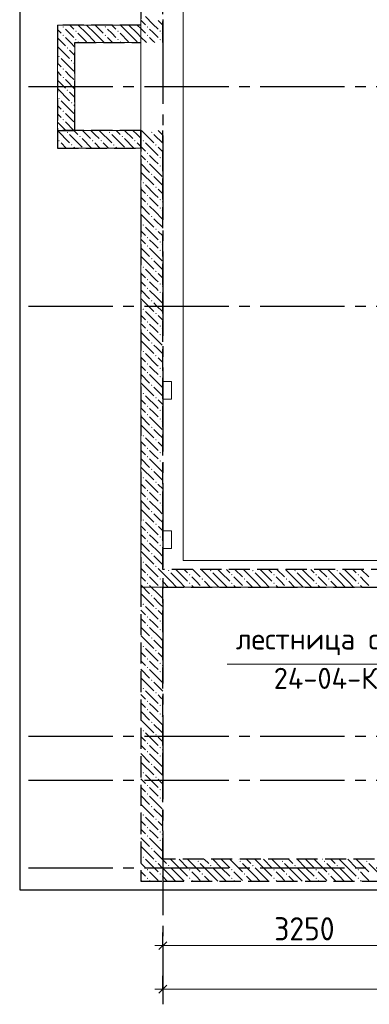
# Model space of a CAD drawing. Header units: millimetres. Extents: x 0 to 50400, y 0 to 35640.
# Tile 3 of 19: x 7636 to 11617, y 8909 to 20124. Entities that reach past the tile are written whole.
import ezdxf

# ---------------------------------------------------------------- set-up
doc = ezdxf.new("R2010")
doc.units = ezdxf.units.MM
doc.linetypes.add('______2', pattern=[324, 240, -84])
doc.linetypes.add('______5', pattern=[1320, 960, -120, 120, -120])
for name, color, linetype, lineweight in [('Standard', 7, 'Continuous', 25), ('ЖБ Перекрытие верхний уровень_1', 7, 'Continuous', 35), ('ЖБ Стена верхний уровень', 7, 'Continuous', 35), ('Общий01', 7, 'Continuous', 13), ('Общий02', 7, 'Continuous', 18), ('Позиционная метка линия выноска', 7, 'Continuous', 13), ('Примечания', 7, 'Continuous', 13), ('Размерная линия_ общее', 7, 'Continuous', 13)]:
    doc.layers.add(name, color=color, linetype=linetype, lineweight=lineweight)
doc.layers.add('Оси', color=7, linetype='______5', true_color=0x656565)
doc.styles.add('ISOCPEUR', font='txt')

msp = doc.modelspace()

# ---------------------------------------------------------------- hatches: boundary and pattern name
at = {"layer": 'ЖБ Стена верхний уровень', "linetype": 'Continuous', "lineweight": 18, "transparency": 33554687}
for points in [[(8124, 20041), (8132, 20049), (8139, 20041), (8132, 20033)], [(8268, 19993), (8276, 20001), (8283, 19993), (8276, 19985)], [(8604, 20041), (8612, 20049), (8619, 20041), (8612, 20033)], [(8748, 19993), (8756, 20001), (8763, 19993), (8756, 19985)], [(9084, 20041), (9092, 20049), (9099, 20041), (9092, 20034)], [(9228, 19993), (9236, 20001), (9243, 19993), (9236, 19985)], [(8124, 19945), (8132, 19953), (8139, 19945), (8132, 19937)], [(8268, 19897), (8276, 19905), (8283, 19897), (8276, 19889)], [(8604, 19945), (8612, 19953), (8619, 19945), (8612, 19937)], [(8748, 19897), (8756, 19905), (8763, 19897), (8756, 19889)], [(9084, 19945), (9092, 19953), (9099, 19945), (9092, 19937)], [(9228, 19897), (9236, 19905), (9243, 19897), (9236, 19889)], [(8172, 19801), (8180, 19809), (8187, 19801), (8180, 19793)], [(8076, 19705), (8084, 19713), (8091, 19705), (8084, 19697)], [(8220, 19657), (8228, 19665), (8235, 19657), (8228, 19649)], [(8124, 19561), (8132, 19569), (8139, 19561), (8132, 19553)], [(8124, 19465), (8132, 19473), (8139, 19465), (8132, 19457)], [(8172, 19321), (8180, 19329), (8187, 19321), (8180, 19313)], [(8076, 19225), (8084, 19233), (8091, 19225), (8084, 19217)], [(8220, 19177), (8228, 19185), (8235, 19177), (8228, 19169)], [(8124, 19081), (8132, 19089), (8139, 19081), (8132, 19073)], [(8124, 18985), (8132, 18993), (8139, 18985), (8132, 18977)], [(8172, 18841), (8180, 18849), (8187, 18841), (8180, 18833)], [(8652, 18841), (8660, 18849), (8667, 18841), (8660, 18833)], [(9132, 18841), (9140, 18849), (9147, 18841), (9140, 18834)], [(8076, 18745), (8084, 18753), (8091, 18745), (8084, 18737)], [(8316, 18793), (8324, 18801), (8331, 18793), (8324, 18785)], [(8460, 18745), (8468, 18753), (8475, 18745), (8468, 18737)], [(8556, 18745), (8564, 18753), (8571, 18745), (8564, 18737)], [(8796, 18793), (8804, 18801), (8811, 18793), (8804, 18785)], [(8940, 18745), (8948, 18753), (8955, 18745), (8948, 18737)], [(9036, 18745), (9044, 18753), (9051, 18745), (9044, 18737)], [(8220, 18697), (8228, 18705), (8235, 18697), (8228, 18689)], [(8700, 18697), (8708, 18705), (8715, 18697), (8708, 18689)], [(9180, 18697), (9188, 18705), (9195, 18697), (9188, 18689)], [(9084, 18601), (9092, 18609), (9099, 18601), (9092, 18594)], [(9084, 18505), (9092, 18513), (9099, 18505), (9092, 18497)], [(9228, 18553), (9236, 18561), (9243, 18553), (9236, 18545)], [(9228, 18457), (9236, 18465), (9243, 18457), (9236, 18449)], [(9132, 18361), (9140, 18369), (9147, 18361), (9140, 18354)], [(9036, 18265), (9044, 18273), (9051, 18265), (9044, 18257)], [(9180, 18217), (9188, 18225), (9195, 18217), (9188, 18209)], [(9084, 18121), (9092, 18129), (9099, 18121), (9092, 18114)], [(9228, 18073), (9236, 18081), (9243, 18073), (9236, 18065)], [(9084, 18025), (9092, 18033), (9099, 18025), (9092, 18017)], [(9228, 17977), (9236, 17985), (9243, 17977), (9236, 17969)], [(9132, 17881), (9140, 17889), (9147, 17881), (9140, 17874)], [(9036, 17785), (9044, 17793), (9051, 17785), (9044, 17777)], [(9084, 17641), (9092, 17649), (9099, 17641), (9092, 17634)], [(9084, 17545), (9092, 17553), (9099, 17545), (9092, 17537)], [(9228, 17593), (9236, 17601), (9243, 17593), (9236, 17585)], [(9228, 17497), (9236, 17505), (9243, 17497), (9236, 17489)], [(9132, 17401), (9140, 17409), (9147, 17401), (9140, 17394)], [(9036, 17305), (9044, 17313), (9051, 17305), (9044, 17297)], [(9084, 17161), (9092, 17169), (9099, 17161), (9092, 17154)], [(9084, 17065), (9092, 17073), (9099, 17065), (9092, 17057)], [(9228, 17113), (9236, 17121), (9243, 17113), (9236, 17105)], [(9228, 17017), (9236, 17025), (9243, 17017), (9236, 17009)], [(9036, 16825), (9044, 16833), (9051, 16825), (9044, 16817)], [(9132, 16921), (9140, 16929), (9147, 16921), (9140, 16914)], [(9084, 16681), (9092, 16689), (9099, 16681), (9092, 16674)], [(9228, 16633), (9236, 16641), (9243, 16633), (9236, 16625)], [(9084, 16585), (9092, 16593), (9099, 16585), (9092, 16577)], [(9228, 16537), (9236, 16545), (9243, 16537), (9236, 16529)], [(9132, 16441), (9140, 16449), (9147, 16441), (9140, 16434)], [(9036, 16345), (9044, 16353), (9051, 16345), (9044, 16337)], [(9180, 16297), (9188, 16305), (9195, 16297), (9188, 16289)], [(9084, 16201), (9092, 16209), (9099, 16201), (9092, 16194)], [(9228, 16153), (9236, 16161), (9243, 16153), (9236, 16145)], [(9084, 16105), (9092, 16113), (9099, 16105), (9092, 16097)], [(9228, 16057), (9236, 16065), (9243, 16057), (9236, 16049)], [(9132, 15961), (9140, 15969), (9147, 15961), (9140, 15954)], [(9036, 15865), (9044, 15873), (9051, 15865), (9044, 15857)], [(9180, 15817), (9188, 15825), (9195, 15817), (9188, 15809)], [(9084, 15721), (9092, 15729), (9099, 15721), (9092, 15714)], [(9084, 15625), (9092, 15633), (9099, 15625), (9092, 15617)], [(9228, 15673), (9236, 15681), (9243, 15673), (9236, 15665)], [(9132, 15481), (9140, 15489), (9147, 15481), (9140, 15474)], [(9228, 15577), (9236, 15585), (9243, 15577), (9236, 15569)], [(9036, 15385), (9044, 15393), (9051, 15385), (9044, 15377)], [(9180, 15337), (9188, 15345), (9195, 15337), (9188, 15329)], [(9084, 15241), (9092, 15249), (9099, 15241), (9092, 15234)], [(9084, 15145), (9092, 15153), (9099, 15145), (9092, 15137)], [(9228, 15193), (9236, 15201), (9243, 15193), (9236, 15185)], [(9228, 15097), (9236, 15105), (9243, 15097), (9236, 15089)], [(9132, 15001), (9140, 15009), (9147, 15001), (9140, 14994)], [(9036, 14905), (9044, 14913), (9051, 14905), (9044, 14897)], [(9180, 14857), (9188, 14865), (9195, 14857), (9188, 14849)], [(9084, 14761), (9092, 14769), (9099, 14761), (9092, 14753)], [(9228, 14713), (9236, 14721), (9243, 14713), (9236, 14705)], [(9084, 14665), (9092, 14673), (9099, 14665), (9092, 14657)], [(9228, 14617), (9236, 14625), (9243, 14617), (9236, 14609)], [(9132, 14521), (9140, 14529), (9147, 14521), (9140, 14513)], [(9036, 14425), (9044, 14433), (9051, 14425), (9044, 14417)], [(9180, 14377), (9188, 14385), (9195, 14377), (9188, 14369)], [(9084, 14281), (9092, 14289), (9099, 14281), (9092, 14273)], [(9084, 14185), (9092, 14193), (9099, 14185), (9092, 14177)], [(9228, 14233), (9236, 14241), (9243, 14233), (9236, 14225)], [(9228, 14137), (9236, 14145), (9243, 14137), (9236, 14129)], [(9132, 14041), (9140, 14049), (9147, 14041), (9140, 14033)], [(9036, 13945), (9044, 13953), (9051, 13945), (9044, 13937)], [(9084, 13801), (9092, 13809), (9099, 13801), (9092, 13793)], [(9180, 13897), (9188, 13905), (9195, 13897), (9188, 13889)], [(9324, 13849), (9332, 13857), (9339, 13849), (9332, 13841)], [(9564, 13801), (9572, 13809), (9579, 13801), (9572, 13793)], [(9804, 13849), (9812, 13857), (9819, 13849), (9812, 13841)], [(10044, 13801), (10052, 13809), (10059, 13801), (10052, 13793)], [(10284, 13849), (10292, 13857), (10299, 13849), (10292, 13841)], [(10524, 13801), (10532, 13809), (10539, 13801), (10532, 13793)], [(10764, 13849), (10772, 13857), (10779, 13849), (10772, 13841)], [(11004, 13801), (11012, 13809), (11019, 13801), (11012, 13793)], [(11244, 13849), (11252, 13857), (11259, 13849), (11252, 13841)], [(11484, 13801), (11492, 13809), (11499, 13801), (11492, 13793)], [(9084, 13705), (9092, 13713), (9099, 13705), (9092, 13697)], [(9228, 13753), (9236, 13761), (9243, 13753), (9236, 13745)], [(9564, 13705), (9572, 13713), (9579, 13705), (9572, 13697)], [(9708, 13753), (9716, 13761), (9723, 13753), (9716, 13745)], [(10044, 13705), (10052, 13713), (10059, 13705), (10052, 13697)], [(10188, 13753), (10196, 13761), (10203, 13753), (10196, 13745)], [(10524, 13705), (10532, 13713), (10539, 13705), (10532, 13697)], [(10668, 13753), (10676, 13761), (10683, 13753), (10676, 13745)], [(11004, 13705), (11012, 13713), (11019, 13705), (11012, 13697)], [(11148, 13753), (11156, 13761), (11163, 13753), (11156, 13745)], [(11484, 13705), (11492, 13713), (11499, 13705), (11492, 13697)], [(9228, 13657), (9236, 13665), (9243, 13657), (9236, 13649)], [(9713, 13662), (9716, 13665), (9718, 13662)], [(10193, 13662), (10196, 13665), (10198, 13662)], [(10673, 13662), (10676, 13665), (10678, 13662)], [(11153, 13662), (11156, 13665), (11158, 13662)], [(9036, 13465), (9044, 13473), (9051, 13465), (9044, 13457)], [(9132, 13561), (9140, 13569), (9147, 13561), (9140, 13553)], [(9180, 13417), (9188, 13425), (9195, 13417), (9188, 13409)], [(9084, 13321), (9092, 13329), (9099, 13321), (9092, 13313)], [(9084, 13225), (9092, 13233), (9099, 13225), (9092, 13217)], [(9132, 13081), (9140, 13089), (9147, 13081), (9140, 13073)], [(9036, 12985), (9044, 12993), (9051, 12985), (9044, 12977)], [(9180, 12937), (9188, 12945), (9195, 12937), (9188, 12929)], [(9084, 12841), (9092, 12849), (9099, 12841), (9092, 12833)], [(9084, 12745), (9092, 12753), (9099, 12745), (9092, 12737)], [(9132, 12601), (9140, 12609), (9147, 12601), (9140, 12593)], [(9036, 12505), (9044, 12513), (9051, 12505), (9044, 12497)], [(9180, 12457), (9188, 12465), (9195, 12457), (9188, 12449)], [(9084, 12361), (9092, 12369), (9099, 12361), (9092, 12353)], [(9084, 12265), (9092, 12273), (9099, 12265), (9092, 12257)], [(9228, 12217), (9236, 12225), (9243, 12217), (9236, 12209)], [(9132, 12121), (9140, 12129), (9147, 12121), (9140, 12113)], [(9036, 12025), (9044, 12033), (9051, 12025), (9044, 12017)], [(9084, 11881), (9092, 11889), (9099, 11881), (9092, 11873)], [(9180, 11977), (9188, 11985), (9195, 11977), (9188, 11969)], [(9084, 11785), (9092, 11793), (9099, 11785), (9092, 11777)], [(9228, 11833), (9236, 11841), (9243, 11833), (9236, 11825)], [(9228, 11737), (9236, 11745), (9243, 11737), (9236, 11729)], [(9036, 11545), (9044, 11553), (9051, 11545), (9044, 11537)], [(9132, 11641), (9140, 11649), (9147, 11641), (9140, 11633)], [(9180, 11497), (9188, 11505), (9195, 11497), (9188, 11489)], [(9084, 11401), (9092, 11409), (9099, 11401), (9092, 11393)], [(9228, 11353), (9236, 11361), (9243, 11353), (9236, 11345)], [(9084, 11305), (9092, 11313), (9099, 11305), (9092, 11297)], [(9228, 11257), (9236, 11265), (9243, 11257), (9236, 11249)], [(9132, 11161), (9140, 11169), (9147, 11161), (9140, 11153)], [(9036, 11065), (9044, 11073), (9051, 11065), (9044, 11057)], [(9180, 11017), (9188, 11025), (9195, 11017), (9188, 11009)], [(9084, 10921), (9092, 10929), (9099, 10921), (9092, 10913)], [(9228, 10873), (9236, 10881), (9243, 10873), (9236, 10865)], [(9084, 10825), (9092, 10833), (9099, 10825), (9092, 10817)], [(9228, 10777), (9236, 10785), (9243, 10777), (9236, 10769)], [(9132, 10681), (9140, 10689), (9147, 10681), (9140, 10673)], [(9036, 10585), (9044, 10593), (9051, 10585), (9044, 10577)], [(9180, 10537), (9188, 10545), (9195, 10537), (9188, 10529)], [(9660, 10537), (9668, 10545), (9675, 10537), (9668, 10529)], [(10140, 10537), (10148, 10545), (10155, 10537), (10148, 10529)], [(10620, 10537), (10628, 10545), (10635, 10537), (10628, 10529)], [(11100, 10537), (11108, 10545), (11115, 10537), (11108, 10529)], [(11580, 10537), (11588, 10545), (11595, 10537), (11588, 10529)], [(9084, 10441), (9092, 10449), (9099, 10441), (9092, 10433)], [(9324, 10489), (9332, 10497), (9339, 10489), (9332, 10481)], [(9564, 10441), (9572, 10449), (9579, 10441), (9572, 10433)], [(9804, 10489), (9812, 10497), (9819, 10489), (9812, 10481)], [(10044, 10441), (10052, 10449), (10059, 10441), (10052, 10433)], [(10284, 10489), (10292, 10497), (10299, 10489), (10292, 10481)], [(10524, 10441), (10532, 10449), (10539, 10441), (10532, 10433)], [(10764, 10489), (10772, 10497), (10779, 10489), (10772, 10481)], [(11004, 10441), (11012, 10449), (11019, 10441), (11012, 10433)], [(11244, 10489), (11252, 10497), (11259, 10489), (11252, 10481)], [(11484, 10441), (11492, 10449), (11499, 10441), (11492, 10433)], [(9084, 10345), (9092, 10353), (9099, 10345), (9092, 10337)], [(9228, 10393), (9236, 10401), (9243, 10393), (9236, 10385)], [(9564, 10345), (9572, 10353), (9579, 10345), (9572, 10337)], [(9708, 10393), (9716, 10401), (9723, 10393), (9716, 10385)], [(10044, 10345), (10052, 10353), (10059, 10345), (10052, 10337)], [(10188, 10393), (10196, 10401), (10203, 10393), (10196, 10385)], [(10524, 10345), (10532, 10353), (10539, 10345), (10532, 10337)], [(10668, 10393), (10676, 10401), (10683, 10393), (10676, 10385)], [(11004, 10345), (11012, 10353), (11019, 10345), (11012, 10337)], [(11148, 10393), (11156, 10401), (11163, 10393), (11156, 10385)], [(11484, 10345), (11492, 10353), (11499, 10345), (11492, 10337)]]:
    msp.add_hatch(color=7, dxfattribs=at).paths.add_polyline_path(points, flags=16)
h = msp.add_hatch(color=7, dxfattribs=at)
h.paths.add_polyline_path([(9181, 17738), (9181, 17736), (9188, 17729), (9195, 17737), (9188, 17745)])
h.paths.add_polyline_path([(9181, 17738), (9181, 17736), (9180, 17737)], flags=16)
h = msp.add_hatch(color=7, dxfattribs=at)
h.paths.add_polyline_path([(9186, 17264), (9186, 17251), (9188, 17249), (9195, 17257), (9188, 17265)])
h.paths.add_polyline_path([(9186, 17264), (9186, 17251), (9180, 17257)], flags=16)
h = msp.add_hatch(color=7, dxfattribs=at)
h.paths.add_polyline_path([(9192, 16781), (9180, 16777), (9188, 16785)], flags=16)
h.paths.add_polyline_path([(9192, 16781), (9192, 16774), (9195, 16777)])
h.paths.add_polyline_path([(9192, 16781), (9192, 16774), (9188, 16769), (9180, 16777)], flags=16)
h = msp.add_hatch(color=7, dxfattribs=at)
h.paths.add_polyline_path([(9231, 13277), (9232, 13270), (9236, 13265), (9243, 13273), (9236, 13281)])
h.paths.add_polyline_path([(9231, 13277), (9232, 13270), (9228, 13273)], flags=16)
h = msp.add_hatch(color=7, dxfattribs=at)
h.paths.add_polyline_path([(9233, 13182), (9233, 13172), (9236, 13169), (9243, 13177), (9236, 13185)])
h.paths.add_polyline_path([(9233, 13182), (9233, 13172), (9228, 13177)], flags=16)
h = msp.add_hatch(color=7, dxfattribs=at)
h.paths.add_polyline_path([(9237, 12800), (9228, 12793), (9236, 12801)], flags=16)
h.paths.add_polyline_path([(9237, 12800), (9237, 12787), (9243, 12793)])
h.paths.add_polyline_path([(9237, 12800), (9237, 12787), (9236, 12785), (9228, 12793)], flags=16)
h = msp.add_hatch(color=7, dxfattribs=at)
h.paths.add_polyline_path([(9238, 12703), (9228, 12697), (9236, 12705)], flags=16)
h.paths.add_polyline_path([(9238, 12703), (9238, 12692), (9243, 12697)])
h.paths.add_polyline_path([(9238, 12703), (9238, 12692), (9236, 12689), (9228, 12697)], flags=16)
h = msp.add_hatch(color=7, dxfattribs=at)
h.paths.add_polyline_path([(9242, 12314), (9228, 12313), (9236, 12321)], flags=16)
h.paths.add_polyline_path([(9242, 12314), (9242, 12312), (9243, 12313)])
h.paths.add_polyline_path([(9242, 12314), (9242, 12312), (9236, 12305), (9228, 12313)], flags=16)

# ---------------------------------------------------------------- linework, layer by layer
at = {"layer": 'Standard', "color": 254, "linetype": 'Continuous', "lineweight": -3, "true_color": 0xc4c4ff, "transparency": 33554687}
msp.add_lwpolyline([(7636, 10212), (40365, 10212), (40365, 32712), (7636, 32712), (7636, 10212)], dxfattribs=at)
at = {"layer": 'ЖБ Перекрытие верхний уровень_1', "color": 7, "linetype": 'Continuous', "lineweight": 18, "transparency": 33554687}
for p, q in [((9015, 32612), (9015, 13662)), ((9365, 16002), (9265, 16002)), ((9265, 16002), (9265, 15802)), ((9365, 15802), (9365, 16002)), ((9265, 15802), (9365, 15802)), ((9365, 14302), (9265, 14302)), ((9265, 14302), (9265, 14102)), ((9365, 14102), (9365, 14302)), ((9265, 14102), (9365, 14102)), ((9015, 13662), (13965, 13662))]:
    msp.add_line(p, q, dxfattribs=at)
at = {"layer": 'ЖБ Стена верхний уровень', "color": 251, "linetype": '______2', "lineweight": -3, "true_color": 0x656565, "transparency": 33554687}
for p, q in [((9015, 32362), (9015, 20062)), ((9265, 19862), (9265, 32362)), ((9015, 20062), (8065, 20062)), ((8065, 20062), (8065, 19862)), ((8065, 19862), (8065, 18862)), ((8265, 18862), (8265, 19862)), ((8265, 19862), (9015, 19862)), ((8065, 18862), (8265, 18862)), ((9015, 18862), (8065, 18862)), ((8065, 18862), (8065, 18662)), ((9015, 18862), (9015, 10312)), ((9015, 18662), (9015, 18862)), ((9265, 13862), (9265, 18862)), ((8065, 18662), (9015, 18662)), ((15765, 13862), (9265, 13862)), ((9265, 13662), (15565, 13662)), ((9265, 10562), (9265, 13662)), ((15565, 10562), (9265, 10562)), ((9015, 10312), (9265, 10312)), ((9265, 10312), (40165, 10312))]:
    msp.add_line(p, q, dxfattribs=at)
at = {"layer": 'ЖБ Стена верхний уровень', "color": 9, "linetype": 'Continuous', "lineweight": 18, "true_color": 0xc7c7c7, "transparency": 33554687}
for p, q in [((9015, 20118), (9068, 20065)), ((9265, 20060), (9212, 20113)), ((8065, 20012), (8108, 19969)), ((8204, 19969), (8156, 20017)), ((8252, 19921), (8204, 19969)), ((8207, 20062), (8252, 20017)), ((8300, 19969), (8396, 19873)), ((8396, 19969), (8303, 20062)), ((8396, 19969), (8492, 19873)), ((8398, 20062), (8492, 19969)), ((8492, 19969), (8599, 19862)), ((8494, 20062), (8588, 19969)), ((8684, 19969), (8636, 20017)), ((8732, 19921), (8684, 19969)), ((8687, 20062), (8732, 20017)), ((8780, 19969), (8876, 19873)), ((8876, 19969), (8783, 20062)), ((8876, 19969), (8972, 19873)), ((8878, 20062), (8972, 19969)), ((8972, 19969), (9015, 19926)), ((8974, 20062), (9015, 20022)), ((9015, 20022), (9068, 19969)), ((9212, 19921), (9164, 19969)), ((9260, 19969), (9265, 19964)), ((8065, 19916), (8119, 19862)), ((8119, 19862), (8156, 19825)), ((8156, 19921), (8214, 19862)), ((8214, 19862), (8265, 19812)), ((8300, 19873), (8310, 19862)), ((8636, 19921), (8694, 19862)), ((8780, 19873), (8790, 19862)), ((9015, 19926), (9079, 19862)), ((9260, 19873), (9265, 19868)), ((8065, 19820), (8204, 19681)), ((8204, 19777), (8265, 19716)), ((8065, 19628), (8108, 19585)), ((8108, 19681), (8252, 19537)), ((8265, 19620), (8252, 19633)), ((8065, 19532), (8108, 19489)), ((8204, 19489), (8156, 19537)), ((8065, 19436), (8156, 19345)), ((8156, 19441), (8265, 19332)), ((8252, 19441), (8204, 19489)), ((8065, 19340), (8204, 19201)), ((8204, 19297), (8265, 19236)), ((8108, 19201), (8252, 19057)), ((8065, 19148), (8108, 19105)), ((8265, 19140), (8252, 19153)), ((8065, 19052), (8108, 19009)), ((8065, 18956), (8156, 18865)), ((8204, 19009), (8156, 19057)), ((8156, 18961), (8254, 18862)), ((8252, 18961), (8204, 19009)), ((8065, 18860), (8204, 18721)), ((8254, 18862), (8300, 18817)), ((8350, 18862), (8444, 18769)), ((8492, 18817), (8446, 18862)), ((8542, 18862), (8684, 18721)), ((8734, 18862), (8780, 18817)), ((8830, 18862), (8924, 18769)), ((8972, 18817), (8926, 18862)), ((9022, 18862), (9164, 18721)), ((9214, 18862), (9260, 18817)), ((8204, 18817), (8348, 18673)), ((8454, 18662), (8348, 18769)), ((8540, 18769), (8492, 18817)), ((8684, 18817), (8828, 18673)), ((8934, 18662), (8828, 18769)), ((9015, 18774), (8972, 18817)), ((9020, 18769), (9015, 18774)), ((8065, 18668), (8070, 18662)), ((8108, 18721), (8166, 18662)), ((8263, 18662), (8252, 18673)), ((8492, 18721), (8550, 18662)), ((8588, 18721), (8646, 18662)), ((8743, 18662), (8732, 18673)), ((8972, 18721), (9015, 18678)), ((9015, 18678), (9068, 18625)), ((9265, 18620), (9212, 18673)), ((9015, 18582), (9068, 18529)), ((9164, 18529), (9116, 18577)), ((9260, 18529), (9265, 18524)), ((9015, 18486), (9116, 18385)), ((9260, 18433), (9265, 18428)), ((9020, 18289), (9015, 18294)), ((9020, 18385), (9164, 18241)), ((9015, 18198), (9068, 18145)), ((9265, 18140), (9212, 18193)), ((9015, 18102), (9068, 18049)), ((9164, 18049), (9116, 18097)), ((9015, 18006), (9116, 17905)), ((9260, 18049), (9265, 18044)), ((9260, 17953), (9265, 17948)), ((9020, 17905), (9164, 17761)), ((9020, 17809), (9015, 17814)), ((9015, 17718), (9068, 17665)), ((9015, 17622), (9068, 17569)), ((9164, 17569), (9116, 17617)), ((9265, 17660), (9212, 17713)), ((9015, 17526), (9116, 17425)), ((9260, 17569), (9265, 17564)), ((9020, 17425), (9164, 17281)), ((9260, 17473), (9265, 17468)), ((9020, 17329), (9015, 17334)), ((9015, 17238), (9068, 17185)), ((9265, 17180), (9212, 17233)), ((9015, 17142), (9068, 17089)), ((9164, 17089), (9116, 17137)), ((9260, 17089), (9265, 17084)), ((9015, 17046), (9116, 16945)), ((9020, 16945), (9164, 16801)), ((9260, 16993), (9265, 16988)), ((9020, 16849), (9015, 16854)), ((9015, 16758), (9068, 16705)), ((9265, 16700), (9212, 16753)), ((9015, 16662), (9068, 16609)), ((9164, 16609), (9116, 16657)), ((9260, 16609), (9265, 16604)), ((9015, 16566), (9116, 16465)), ((9260, 16513), (9265, 16508)), ((9020, 16369), (9015, 16374)), ((9020, 16465), (9164, 16321)), ((9015, 16278), (9068, 16225)), ((9265, 16220), (9212, 16273)), ((9015, 16182), (9068, 16129)), ((9164, 16129), (9116, 16177)), ((9015, 16086), (9116, 15985)), ((9260, 16129), (9265, 16124)), ((9020, 15985), (9164, 15841)), ((9260, 16033), (9265, 16028)), ((9020, 15889), (9015, 15894)), ((9015, 15798), (9068, 15745)), ((9015, 15702), (9068, 15649)), ((9265, 15740), (9212, 15793)), ((9015, 15606), (9116, 15505)), ((9164, 15649), (9116, 15697)), ((9260, 15649), (9265, 15644)), ((9020, 15505), (9164, 15361)), ((9260, 15553), (9265, 15548)), ((9020, 15409), (9015, 15414)), ((9015, 15318), (9068, 15265)), ((9265, 15260), (9212, 15313)), ((9015, 15222), (9068, 15169)), ((9164, 15169), (9116, 15217)), ((9260, 15169), (9265, 15164)), ((9015, 15126), (9116, 15025)), ((9260, 15073), (9265, 15068)), ((9020, 14929), (9015, 14934)), ((9020, 15025), (9164, 14881)), ((9015, 14838), (9068, 14785)), ((9068, 14881), (9212, 14737)), ((9015, 14742), (9068, 14689)), ((9164, 14689), (9116, 14737)), ((9015, 14646), (9116, 14545)), ((9212, 14641), (9164, 14689)), ((9260, 14689), (9265, 14684)), ((9260, 14593), (9265, 14588)), ((9020, 14545), (9164, 14401)), ((9020, 14449), (9015, 14454)), ((9015, 14358), (9068, 14305)), ((9068, 14401), (9212, 14257)), ((9015, 14262), (9068, 14209)), ((9164, 14209), (9116, 14257)), ((9015, 14166), (9116, 14065)), ((9212, 14161), (9164, 14209)), ((9260, 14209), (9265, 14204)), ((9020, 14065), (9164, 13921)), ((9260, 14113), (9265, 14108)), ((9020, 13969), (9015, 13974)), ((9068, 13921), (9212, 13777)), ((9015, 13878), (9068, 13825)), ((9356, 13729), (9265, 13820)), ((9356, 13825), (9452, 13729)), ((9452, 13825), (9414, 13862)), ((9452, 13825), (9548, 13729)), ((9510, 13862), (9548, 13825)), ((9606, 13862), (9692, 13777)), ((9836, 13729), (9703, 13862)), ((9836, 13825), (9932, 13729)), ((9932, 13825), (9894, 13862)), ((9932, 13825), (10028, 13729)), ((9990, 13862), (10028, 13825)), ((10086, 13862), (10172, 13777)), ((10316, 13729), (10183, 13862)), ((10316, 13825), (10412, 13729)), ((10412, 13825), (10374, 13862)), ((10412, 13825), (10508, 13729)), ((10470, 13862), (10508, 13825)), ((10566, 13862), (10652, 13777)), ((10796, 13729), (10663, 13862)), ((10796, 13825), (10892, 13729)), ((10892, 13825), (10854, 13862)), ((10892, 13825), (10988, 13729)), ((10950, 13862), (10988, 13825)), ((11046, 13862), (11132, 13777)), ((11276, 13729), (11143, 13862)), ((11276, 13825), (11372, 13729)), ((11372, 13825), (11334, 13862)), ((11372, 13825), (11468, 13729)), ((11430, 13862), (11468, 13825)), ((11526, 13862), (11612, 13777)), ((9015, 13782), (9068, 13729)), ((9015, 13686), (9116, 13585)), ((9164, 13729), (9116, 13777)), ((9212, 13681), (9164, 13729)), ((9260, 13729), (9265, 13724)), ((9265, 13724), (9326, 13662)), ((9356, 13729), (9423, 13662)), ((9452, 13729), (9518, 13662)), ((9644, 13729), (9596, 13777)), ((9692, 13681), (9644, 13729)), ((9740, 13729), (9806, 13662)), ((9836, 13729), (9903, 13662)), ((9932, 13729), (9998, 13662)), ((10124, 13729), (10076, 13777)), ((10172, 13681), (10124, 13729)), ((10220, 13729), (10286, 13662)), ((10316, 13729), (10383, 13662)), ((10412, 13729), (10478, 13662)), ((10604, 13729), (10556, 13777)), ((10652, 13681), (10604, 13729)), ((10700, 13729), (10766, 13662)), ((10796, 13729), (10863, 13662)), ((10892, 13729), (10958, 13662)), ((11084, 13729), (11036, 13777)), ((11132, 13681), (11084, 13729)), ((11180, 13729), (11246, 13662)), ((11276, 13729), (11343, 13662)), ((11372, 13729), (11438, 13662)), ((11564, 13729), (11516, 13777)), ((11612, 13681), (11564, 13729)), ((9020, 13585), (9164, 13441)), ((9260, 13633), (9265, 13628)), ((9596, 13681), (9614, 13662)), ((10076, 13681), (10094, 13662)), ((10556, 13681), (10574, 13662)), ((11036, 13681), (11054, 13662)), ((11516, 13681), (11534, 13662)), ((9020, 13489), (9015, 13494)), ((9015, 13398), (9068, 13345)), ((9068, 13441), (9212, 13297)), ((9015, 13302), (9068, 13249)), ((9164, 13249), (9116, 13297)), ((9212, 13201), (9164, 13249)), ((9260, 13249), (9265, 13244)), ((9015, 13206), (9116, 13105)), ((9260, 13153), (9265, 13148)), ((9020, 13009), (9015, 13014)), ((9020, 13105), (9164, 12961)), ((9015, 12918), (9068, 12865)), ((9068, 12961), (9212, 12817)), ((9015, 12822), (9068, 12769)), ((9164, 12769), (9116, 12817)), ((9015, 12726), (9116, 12625)), ((9212, 12721), (9164, 12769)), ((9260, 12769), (9265, 12764)), ((9260, 12673), (9265, 12668)), ((9020, 12625), (9164, 12481)), ((9020, 12529), (9015, 12534)), ((9068, 12481), (9212, 12337)), ((9015, 12438), (9068, 12385)), ((9015, 12342), (9068, 12289)), ((9164, 12289), (9116, 12337)), ((9015, 12246), (9116, 12145)), ((9212, 12241), (9164, 12289)), ((9260, 12289), (9265, 12284)), ((9020, 12145), (9164, 12001)), ((9260, 12193), (9265, 12188)), ((9020, 12049), (9015, 12054)), ((9068, 12001), (9212, 11857)), ((9015, 11958), (9068, 11905)), ((9015, 11862), (9068, 11809)), ((9164, 11809), (9116, 11857)), ((9212, 11761), (9164, 11809)), ((9260, 11809), (9265, 11804)), ((9015, 11766), (9116, 11665)), ((9020, 11665), (9164, 11521)), ((9260, 11713), (9265, 11708)), ((9020, 11569), (9015, 11574)), ((9015, 11478), (9068, 11425)), ((9068, 11521), (9212, 11377)), ((9015, 11382), (9068, 11329)), ((9164, 11329), (9116, 11377)), ((9212, 11281), (9164, 11329)), ((9260, 11329), (9265, 11324)), ((9015, 11286), (9116, 11185)), ((9260, 11233), (9265, 11228)), ((9020, 11185), (9164, 11041)), ((9020, 11089), (9015, 11094)), ((9015, 10998), (9068, 10945)), ((9068, 11041), (9212, 10897)), ((9015, 10902), (9068, 10849)), ((9164, 10849), (9116, 10897)), ((9015, 10806), (9116, 10705)), ((9116, 10801), (9260, 10657)), ((9212, 10801), (9164, 10849)), ((9260, 10849), (9265, 10844)), ((9020, 10705), (9164, 10561)), ((9020, 10609), (9015, 10614)), ((9068, 10561), (9212, 10417)), ((9265, 10556), (9308, 10513)), ((9452, 10465), (9354, 10562)), ((9452, 10561), (9548, 10465)), ((9548, 10561), (9692, 10417)), ((9642, 10562), (9644, 10561)), ((9738, 10562), (9788, 10513)), ((9932, 10465), (9834, 10562)), ((9932, 10561), (10028, 10465)), ((10028, 10561), (10172, 10417)), ((10122, 10562), (10124, 10561)), ((10218, 10562), (10268, 10513)), ((10412, 10465), (10314, 10562)), ((10412, 10561), (10508, 10465)), ((10508, 10561), (10652, 10417)), ((10602, 10562), (10604, 10561)), ((10698, 10562), (10748, 10513)), ((10892, 10465), (10794, 10562)), ((10892, 10561), (10988, 10465)), ((10988, 10561), (11132, 10417)), ((11082, 10562), (11084, 10561)), ((11178, 10562), (11228, 10513)), ((11372, 10465), (11274, 10562)), ((11372, 10561), (11468, 10465)), ((11468, 10561), (11612, 10417)), ((11562, 10562), (11564, 10561)), ((9015, 10518), (9068, 10465)), ((9356, 10369), (9265, 10460)), ((9356, 10465), (9452, 10369)), ((9452, 10465), (9548, 10369)), ((9836, 10369), (9692, 10513)), ((9836, 10465), (9932, 10369)), ((9932, 10465), (10028, 10369)), ((10316, 10369), (10172, 10513)), ((10316, 10465), (10412, 10369)), ((10412, 10465), (10508, 10369)), ((10796, 10369), (10652, 10513)), ((10796, 10465), (10892, 10369)), ((10892, 10465), (10988, 10369)), ((11276, 10369), (11132, 10513)), ((11276, 10465), (11372, 10369)), ((11372, 10465), (11468, 10369)), ((11756, 10369), (11612, 10513)), ((9015, 10422), (9068, 10369)), ((9015, 10326), (9028, 10312)), ((9164, 10369), (9116, 10417)), ((9116, 10321), (9124, 10312)), ((9212, 10321), (9164, 10369)), ((9265, 10364), (9316, 10312)), ((9356, 10369), (9412, 10312)), ((9452, 10369), (9508, 10312)), ((9644, 10369), (9596, 10417)), ((9596, 10321), (9604, 10312)), ((9692, 10321), (9644, 10369)), ((9740, 10369), (9796, 10312)), ((9836, 10369), (9892, 10312)), ((9932, 10369), (9988, 10312)), ((10124, 10369), (10076, 10417)), ((10076, 10321), (10084, 10312)), ((10172, 10321), (10124, 10369)), ((10220, 10369), (10276, 10312)), ((10316, 10369), (10372, 10312)), ((10412, 10369), (10468, 10312)), ((10604, 10369), (10556, 10417)), ((10556, 10321), (10564, 10312)), ((10652, 10321), (10604, 10369)), ((10700, 10369), (10756, 10312)), ((10796, 10369), (10852, 10312)), ((10892, 10369), (10948, 10312)), ((11084, 10369), (11036, 10417)), ((11036, 10321), (11044, 10312)), ((11132, 10321), (11084, 10369)), ((11180, 10369), (11236, 10312)), ((11276, 10369), (11332, 10312)), ((11372, 10369), (11428, 10312)), ((11564, 10369), (11516, 10417)), ((11516, 10321), (11524, 10312)), ((11612, 10321), (11564, 10369))]:
    msp.add_line(p, q, dxfattribs=at)
for points in [[(9068, 20161), (9154, 20074), (9154, 20074), (9212, 20017)], [(9164, 19969), (9156, 19977), (9156, 19977), (9116, 20017)], [(9116, 19921), (9157, 19880), (9157, 19880), (9174, 19862)], [(9164, 18817), (9169, 18812), (9169, 18812), (9265, 18716)], [(9068, 18721), (9171, 18618), (9171, 18618), (9212, 18577)], [(9212, 18481), (9172, 18521), (9172, 18521), (9164, 18529)], [(9116, 18481), (9173, 18424), (9173, 18424), (9260, 18337)], [(9164, 18337), (9174, 18327), (9174, 18327), (9265, 18236)], [(9068, 18241), (9176, 18132), (9176, 18132), (9212, 18097)], [(9116, 18001), (9179, 17938), (9179, 17938), (9260, 17857)], [(9212, 18001), (9178, 18035), (9178, 18035), (9164, 18049)], [(9164, 17857), (9180, 17841), (9180, 17841), (9265, 17756)], [(9068, 17761), (9182, 17647), (9182, 17647), (9212, 17617)], [(9116, 17521), (9184, 17453), (9184, 17453), (9260, 17377)], [(9212, 17521), (9183, 17550), (9183, 17550), (9164, 17569)], [(9068, 17281), (9187, 17161), (9187, 17161), (9212, 17137)], [(9164, 17377), (9185, 17356), (9185, 17356), (9265, 17276)], [(9212, 17041), (9189, 17064), (9189, 17064), (9164, 17089)], [(9116, 17041), (9190, 16967), (9190, 16967), (9260, 16897)], [(9164, 16897), (9191, 16870), (9191, 16870), (9265, 16796)], [(9068, 16801), (9193, 16676), (9193, 16676), (9212, 16657)], [(9212, 16561), (9194, 16579), (9194, 16579), (9164, 16609)], [(9116, 16561), (9195, 16482), (9195, 16482), (9260, 16417)], [(9164, 16417), (9196, 16385), (9196, 16385), (9265, 16316)], [(9068, 16321), (9198, 16190), (9198, 16190), (9212, 16177)], [(9116, 16081), (9201, 15996), (9201, 15996), (9260, 15937)], [(9212, 16081), (9200, 16093), (9200, 16093), (9164, 16129)], [(9164, 15937), (9202, 15899), (9202, 15899), (9265, 15836)], [(9068, 15841), (9204, 15705), (9204, 15705), (9212, 15697)], [(9116, 15601), (9206, 15511), (9206, 15511), (9260, 15457)], [(9212, 15601), (9205, 15608), (9205, 15608), (9164, 15649)], [(9164, 15457), (9207, 15414), (9207, 15414), (9265, 15356)], [(9068, 15361), (9209, 15219), (9209, 15219), (9212, 15217)], [(9212, 15121), (9211, 15122), (9211, 15122), (9164, 15169)], [(9116, 15121), (9212, 15025), (9212, 15025), (9260, 14977)], [(9164, 14977), (9213, 14928), (9213, 14928), (9265, 14876)], [(9265, 14780), (9214, 14831), (9214, 14831), (9212, 14833)], [(9116, 14641), (9217, 14540), (9217, 14540), (9260, 14497)], [(9164, 14497), (9218, 14443), (9218, 14443), (9265, 14396)], [(9265, 14300), (9219, 14346), (9219, 14346), (9212, 14353)], [(9116, 14161), (9223, 14054), (9223, 14054), (9260, 14017)], [(9164, 14017), (9224, 13957), (9224, 13957), (9265, 13916)], [(9265, 13820), (9225, 13860), (9225, 13860), (9212, 13873)], [(9116, 13681), (9228, 13569), (9228, 13569), (9260, 13537)], [(9164, 13537), (9229, 13472), (9229, 13472), (9265, 13436)], [(9265, 13340), (9230, 13375), (9230, 13375), (9212, 13393)], [(9116, 13201), (9234, 13083), (9234, 13083), (9260, 13057)], [(9164, 13057), (9235, 12986), (9235, 12986), (9265, 12956)], [(9265, 12860), (9236, 12889), (9236, 12889), (9212, 12913)], [(9116, 12721), (9239, 12598), (9239, 12598), (9260, 12577)], [(9164, 12577), (9240, 12501), (9240, 12501), (9265, 12476)], [(9265, 12380), (9241, 12403), (9241, 12403), (9212, 12433)], [(9116, 12241), (9245, 12112), (9245, 12112), (9260, 12097)], [(9164, 12097), (9246, 12015), (9246, 12015), (9265, 11996)], [(9265, 11900), (9247, 11918), (9247, 11918), (9212, 11953)], [(9116, 11761), (9250, 11627), (9250, 11627), (9260, 11617)], [(9164, 11617), (9251, 11530), (9251, 11530), (9265, 11516)], [(9265, 11420), (9252, 11432), (9252, 11432), (9212, 11473)], [(9116, 11281), (9256, 11141), (9256, 11141), (9260, 11137)], [(9164, 11137), (9257, 11044), (9257, 11044), (9265, 11036)], [(9265, 10940), (9258, 10947), (9258, 10947), (9212, 10993)], [(9164, 10657), (9262, 10559), (9262, 10559), (9265, 10556)], [(9260, 10753), (9260, 10753), (9260, 10753), (9265, 10748)], [(9265, 10460), (9263, 10461), (9263, 10461), (9212, 10513)], [(9260, 10369), (9265, 10364), (9265, 10364), (9265, 10364)]]:
    msp.add_lwpolyline(points, dxfattribs=at)
at = {"layer": 'Общий02', "color": 251, "linetype": 'Continuous', "lineweight": 13, "true_color": 0x494949, "transparency": 33554687}
msp.add_lwpolyline([(14256, 13962), (9497, 13962), (9497, 32547)], dxfattribs=at)
at = {"layer": 'Оси', "color": 8, "linetype": '______5', "lineweight": -3, "transparency": 33554687}
for p, q in [((9265, 33324), (9265, 8909)), ((7736, 19362), (42963, 19362)), ((7736, 16862), (42963, 16862)), ((7736, 11962), (42963, 11962)), ((7736, 11462), (42963, 11462)), ((7736, 10462), (42963, 10462))]:
    msp.add_line(p, q, dxfattribs=at)
at = {"layer": 'Позиционная метка линия выноска', "color": 7, "linetype": 'Continuous', "lineweight": 18, "transparency": 33554687}
for p, q in [((8065, 18662), (8065, 20062)), ((8065, 20062), (8385, 20062)), ((9015, 20062), (8365, 20062)), ((9015, 19862), (8265, 19862)), ((8265, 19862), (8265, 18862)), ((8265, 18862), (9015, 18862)), ((9015, 18662), (8065, 18662))]:
    msp.add_line(p, q, dxfattribs=at)
at = {"layer": 'Примечания', "color": 7, "linetype": 'Continuous', "lineweight": 13, "transparency": 33554687}
for p, q in [((13289, 12785), (9999, 12785)), ((9999, 12785), (13965, 12785))]:
    msp.add_line(p, q, dxfattribs=at)
at = {"layer": 'Размерная линия_ общее', "color": 7, "linetype": 'Continuous', "lineweight": -3, "transparency": 33554687}
for p, q in [((9265, 9577), (9265, 9727)), ((9265, 9577), (9265, 9427)), ((9265, 9082), (9265, 9232)), ((9265, 9082), (9265, 8932)), ((9265, 9082), (9265, 8988))]:
    msp.add_line(p, q, dxfattribs=at)
at = {"layer": 'Размерная линия_ общее', "color": 7, "linetype": 'Continuous', "lineweight": 13, "transparency": 33554687}
for p, q in [((9265, 9577), (9175, 9577)), ((9265, 9577), (12515, 9577)), ((9265, 9082), (9175, 9082)), ((9265, 9082), (40065, 9082))]:
    msp.add_line(p, q, dxfattribs=at)
at = {"layer": 'Размерная линия_ общее', "color": 7, "linetype": 'Continuous', "lineweight": 25, "transparency": 33554687}
for p, q in [((9220, 9532), (9310, 9622)), ((9220, 9037), (9310, 9127))]:
    msp.add_line(p, q, dxfattribs=at)

# ---------------------------------------------------------------- texts
at = {"layer": 'Общий01', "color": 251, "linetype": 'Continuous', "lineweight": 18, "true_color": 0x656565, "transparency": 33554687, "char_height": 240, "attachment_point": 7, "style": 'ISOCPEUR'}
for s, insert, width in [('\\W0.98;лестница см. альбом', (10097, 12885), 3284.69), ('\\W0.98;24-04-КЖ.2-7.2', (10529, 12501), 2419.97)]:
    msp.add_mtext(s, dxfattribs=dict(at, insert=insert, width=width))
at = {"layer": 'Размерная линия_ общее', "color": 7, "linetype": 'Continuous', "lineweight": 25, "transparency": 33554687, "insert": (10534, 9637), "char_height": 264, "width": 861.71, "attachment_point": 7, "style": 'ISOCPEUR'}
msp.add_mtext('\\W0.93;3250', dxfattribs=at)

doc.saveas('drawing.dxf')
